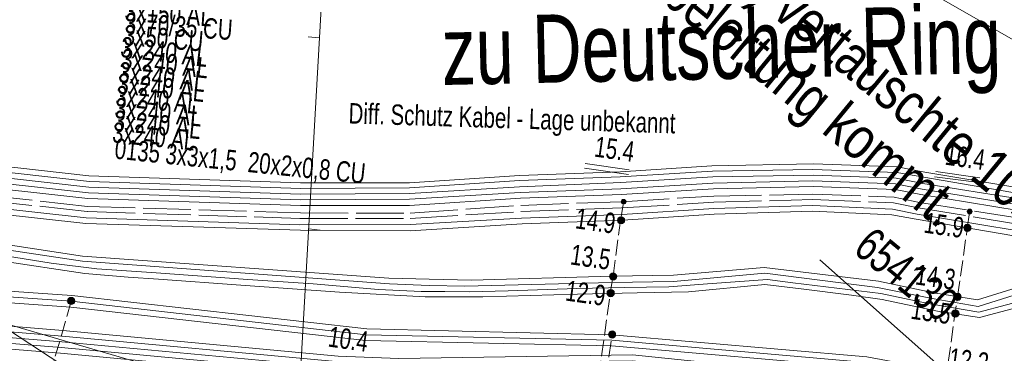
# Model space of a CAD drawing. Header units: metres. Extents: x -740 to 758, y -633 to 854.
# Tile 209 of 256: x -437 to -411, y 288 to 296. Entities that reach past the tile are written whole.
import ezdxf

# ---------------------------------------------------------------- set-up
doc = ezdxf.new("R2010")
doc.units = ezdxf.units.M
doc.header["$MEASUREMENT"] = 0
doc.linetypes.add('1248_208', pattern=[1.456, 1.248, -0.208])
doc.linetypes.add('416_125', pattern=[0.5408, 0.416, -0.1248])
for name, color, linetype in [('Gis.LOVION', 7, 'Continuous'), ('Grundkarte.LOVION', 7, 'Continuous'), ('Strom.LOVION', 7, 'Continuous'), ('StromBemass.LOVION', 7, 'Continuous'), ('Telko.LOVION', 7, 'Continuous')]:
    doc.layers.add(name, color=color, linetype=linetype)
doc.styles.add('ERSTELLTER_STIL_1', font='arial.ttf')

msp = doc.modelspace()

# ---------------------------------------------------------------- hatches: boundary and pattern name
at = {"layer": 'StromBemass.LOVION', "linetype": 'Continuous', "lineweight": 13}
for points in [[(-421.263, 291.575), (-421.258, 291.581), (-421.254, 291.588), (-421.252, 291.595), (-421.25, 291.603), (-421.249, 291.61), (-421.249, 291.618), (-421.25, 291.626), (-421.252, 291.633), (-421.255, 291.64), (-421.258, 291.647), (-421.263, 291.653), (-421.268, 291.659), (-421.274, 291.663), (-421.28, 291.668), (-421.287, 291.671), (-421.295, 291.673), (-421.302, 291.675), (-421.31, 291.675), (-421.318, 291.675), (-421.325, 291.673), (-421.332, 291.671), (-421.339, 291.667), (-421.346, 291.663), (-421.352, 291.658), (-421.357, 291.653), (-421.361, 291.647), (-421.365, 291.64), (-421.368, 291.633), (-421.37, 291.625), (-421.371, 291.618), (-421.371, 291.61), (-421.37, 291.602), (-421.368, 291.595), (-421.365, 291.588), (-421.361, 291.581), (-421.357, 291.575), (-421.351, 291.569), (-421.345, 291.564), (-421.339, 291.56), (-421.332, 291.557), (-421.325, 291.555), (-421.317, 291.553), (-421.309, 291.553), (-421.302, 291.553), (-421.294, 291.555), (-421.287, 291.557), (-421.28, 291.561), (-421.274, 291.565), (-421.268, 291.57)], [(-421.303, 291.068), (-421.296, 291.077), (-421.29, 291.087), (-421.286, 291.098), (-421.283, 291.11), (-421.281, 291.122), (-421.281, 291.133), (-421.283, 291.145), (-421.286, 291.157), (-421.29, 291.167), (-421.296, 291.178), (-421.303, 291.187), (-421.311, 291.196), (-421.32, 291.203), (-421.33, 291.21), (-421.341, 291.215), (-421.352, 291.218), (-421.364, 291.22), (-421.376, 291.221), (-421.387, 291.22), (-421.399, 291.218), (-421.41, 291.214), (-421.421, 291.209), (-421.431, 291.203), (-421.44, 291.195), (-421.448, 291.187), (-421.455, 291.177), (-421.46, 291.167), (-421.465, 291.156), (-421.467, 291.144), (-421.469, 291.133), (-421.469, 291.121), (-421.467, 291.109), (-421.464, 291.098), (-421.46, 291.087), (-421.454, 291.077), (-421.447, 291.067), (-421.439, 291.059), (-421.43, 291.051), (-421.42, 291.045), (-421.409, 291.04), (-421.398, 291.036), (-421.387, 291.034), (-421.375, 291.033), (-421.363, 291.034), (-421.352, 291.036), (-421.34, 291.04), (-421.33, 291.045), (-421.32, 291.051), (-421.311, 291.059)], [(-412.209, 291.316), (-412.204, 291.323), (-412.201, 291.33), (-412.198, 291.337), (-412.196, 291.345), (-412.195, 291.353), (-412.195, 291.361), (-412.196, 291.369), (-412.198, 291.377), (-412.201, 291.384), (-412.205, 291.391), (-412.209, 291.398), (-412.215, 291.403), (-412.221, 291.409), (-412.228, 291.413), (-412.235, 291.416), (-412.243, 291.419), (-412.251, 291.42), (-412.259, 291.421), (-412.267, 291.42), (-412.275, 291.419), (-412.282, 291.416), (-412.29, 291.413), (-412.296, 291.408), (-412.303, 291.403), (-412.308, 291.397), (-412.313, 291.391), (-412.317, 291.384), (-412.319, 291.376), (-412.321, 291.368), (-412.322, 291.36), (-412.322, 291.352), (-412.321, 291.344), (-412.319, 291.337), (-412.316, 291.329), (-412.312, 291.322), (-412.308, 291.316), (-412.302, 291.31), (-412.296, 291.305), (-412.289, 291.3), (-412.282, 291.297), (-412.274, 291.295), (-412.266, 291.293), (-412.258, 291.293), (-412.25, 291.293), (-412.242, 291.295), (-412.235, 291.297), (-412.228, 291.301), (-412.221, 291.305), (-412.215, 291.31)], [(-421.335, 291.085), (-421.33, 291.091), (-421.326, 291.098), (-421.323, 291.105), (-421.321, 291.113), (-421.32, 291.121), (-421.32, 291.129), (-421.321, 291.137), (-421.323, 291.144), (-421.326, 291.152), (-421.33, 291.159), (-421.335, 291.165), (-421.34, 291.171), (-421.346, 291.176), (-421.353, 291.18), (-421.36, 291.183), (-421.368, 291.186), (-421.376, 291.187), (-421.384, 291.188), (-421.392, 291.187), (-421.399, 291.186), (-421.407, 291.183), (-421.414, 291.18), (-421.421, 291.176), (-421.427, 291.171), (-421.432, 291.165), (-421.437, 291.158), (-421.441, 291.151), (-421.444, 291.144), (-421.445, 291.136), (-421.446, 291.128), (-421.446, 291.12), (-421.445, 291.113), (-421.443, 291.105), (-421.44, 291.098), (-421.437, 291.091), (-421.432, 291.084), (-421.427, 291.078), (-421.42, 291.073), (-421.414, 291.069), (-421.406, 291.066), (-421.399, 291.063), (-421.391, 291.062), (-421.383, 291.061), (-421.375, 291.062), (-421.368, 291.064), (-421.36, 291.066), (-421.353, 291.069), (-421.346, 291.074), (-421.34, 291.079)], [(-412.247, 290.869), (-412.24, 290.879), (-412.234, 290.889), (-412.23, 290.9), (-412.227, 290.912), (-412.225, 290.923), (-412.225, 290.935), (-412.227, 290.947), (-412.23, 290.958), (-412.234, 290.969), (-412.24, 290.979), (-412.247, 290.989), (-412.255, 290.998), (-412.264, 291.005), (-412.274, 291.011), (-412.285, 291.016), (-412.296, 291.02), (-412.308, 291.022), (-412.319, 291.023), (-412.331, 291.022), (-412.343, 291.02), (-412.354, 291.016), (-412.364, 291.011), (-412.374, 291.005), (-412.383, 290.997), (-412.391, 290.988), (-412.398, 290.979), (-412.404, 290.969), (-412.408, 290.958), (-412.411, 290.946), (-412.413, 290.934), (-412.413, 290.923), (-412.411, 290.911), (-412.408, 290.9), (-412.404, 290.889), (-412.398, 290.878), (-412.391, 290.869), (-412.383, 290.86), (-412.374, 290.853), (-412.364, 290.847), (-412.353, 290.842), (-412.342, 290.838), (-412.33, 290.836), (-412.319, 290.835), (-412.307, 290.836), (-412.295, 290.838), (-412.284, 290.842), (-412.274, 290.847), (-412.264, 290.853), (-412.255, 290.861)], [(-412.273, 290.884), (-412.269, 290.89), (-412.265, 290.897), (-412.262, 290.904), (-412.26, 290.912), (-412.259, 290.919), (-412.259, 290.927), (-412.26, 290.935), (-412.262, 290.942), (-412.265, 290.949), (-412.269, 290.956), (-412.273, 290.963), (-412.279, 290.968), (-412.285, 290.973), (-412.291, 290.977), (-412.298, 290.981), (-412.306, 290.983), (-412.313, 290.984), (-412.321, 290.985), (-412.329, 290.984), (-412.337, 290.983), (-412.344, 290.98), (-412.351, 290.977), (-412.357, 290.973), (-412.363, 290.968), (-412.369, 290.962), (-412.373, 290.956), (-412.377, 290.949), (-412.38, 290.942), (-412.382, 290.934), (-412.383, 290.927), (-412.383, 290.919), (-412.382, 290.911), (-412.38, 290.904), (-412.377, 290.896), (-412.373, 290.89), (-412.368, 290.883), (-412.363, 290.878), (-412.357, 290.873), (-412.351, 290.869), (-412.344, 290.865), (-412.336, 290.863), (-412.329, 290.862), (-412.321, 290.861), (-412.313, 290.862), (-412.305, 290.863), (-412.298, 290.866), (-412.291, 290.869), (-412.284, 290.873), (-412.279, 290.878)], [(-421.511, 289.599), (-421.504, 289.609), (-421.499, 289.619), (-421.495, 289.63), (-421.492, 289.641), (-421.49, 289.653), (-421.49, 289.664), (-421.492, 289.676), (-421.495, 289.687), (-421.499, 289.698), (-421.505, 289.709), (-421.512, 289.718), (-421.52, 289.727), (-421.529, 289.734), (-421.539, 289.74), (-421.549, 289.745), (-421.561, 289.749), (-421.572, 289.751), (-421.584, 289.752), (-421.595, 289.751), (-421.607, 289.749), (-421.618, 289.745), (-421.629, 289.74), (-421.639, 289.734), (-421.648, 289.726), (-421.656, 289.718), (-421.662, 289.708), (-421.668, 289.698), (-421.672, 289.687), (-421.675, 289.676), (-421.677, 289.664), (-421.677, 289.652), (-421.675, 289.641), (-421.672, 289.629), (-421.668, 289.618), (-421.662, 289.608), (-421.655, 289.599), (-421.647, 289.59), (-421.638, 289.583), (-421.628, 289.576), (-421.617, 289.571), (-421.606, 289.568), (-421.595, 289.566), (-421.583, 289.565), (-421.571, 289.566), (-421.56, 289.568), (-421.549, 289.572), (-421.538, 289.577), (-421.528, 289.583), (-421.519, 289.59)], [(-421.539, 289.629), (-421.534, 289.635), (-421.53, 289.642), (-421.527, 289.65), (-421.525, 289.658), (-421.524, 289.666), (-421.524, 289.674), (-421.525, 289.681), (-421.527, 289.689), (-421.53, 289.697), (-421.534, 289.704), (-421.539, 289.71), (-421.544, 289.716), (-421.551, 289.721), (-421.557, 289.725), (-421.565, 289.728), (-421.572, 289.731), (-421.58, 289.732), (-421.588, 289.733), (-421.596, 289.732), (-421.604, 289.731), (-421.611, 289.728), (-421.619, 289.725), (-421.625, 289.721), (-421.631, 289.716), (-421.637, 289.71), (-421.642, 289.703), (-421.645, 289.696), (-421.648, 289.689), (-421.65, 289.681), (-421.651, 289.673), (-421.651, 289.665), (-421.65, 289.657), (-421.648, 289.649), (-421.645, 289.642), (-421.641, 289.635), (-421.637, 289.629), (-421.631, 289.623), (-421.625, 289.618), (-421.618, 289.614), (-421.611, 289.61), (-421.603, 289.608), (-421.596, 289.606), (-421.588, 289.606), (-421.58, 289.606), (-421.572, 289.608), (-421.564, 289.61), (-421.557, 289.614), (-421.55, 289.618), (-421.544, 289.623)], [(-421.574, 289.166), (-421.567, 289.175), (-421.561, 289.186), (-421.557, 289.197), (-421.554, 289.208), (-421.553, 289.22), (-421.553, 289.232), (-421.554, 289.244), (-421.557, 289.256), (-421.562, 289.267), (-421.567, 289.277), (-421.574, 289.287), (-421.583, 289.295), (-421.592, 289.303), (-421.602, 289.309), (-421.613, 289.314), (-421.624, 289.318), (-421.636, 289.32), (-421.648, 289.321), (-421.66, 289.32), (-421.671, 289.318), (-421.683, 289.314), (-421.694, 289.309), (-421.704, 289.303), (-421.713, 289.295), (-421.721, 289.286), (-421.728, 289.277), (-421.734, 289.266), (-421.738, 289.255), (-421.741, 289.243), (-421.742, 289.232), (-421.742, 289.22), (-421.741, 289.208), (-421.738, 289.196), (-421.733, 289.185), (-421.728, 289.175), (-421.72, 289.165), (-421.712, 289.156), (-421.703, 289.149), (-421.693, 289.143), (-421.682, 289.137), (-421.671, 289.134), (-421.659, 289.132), (-421.647, 289.131), (-421.635, 289.132), (-421.624, 289.134), (-421.612, 289.138), (-421.601, 289.143), (-421.591, 289.149), (-421.582, 289.157)], [(-421.608, 289.183), (-421.604, 289.19), (-421.6, 289.196), (-421.597, 289.204), (-421.595, 289.211), (-421.594, 289.219), (-421.594, 289.227), (-421.595, 289.235), (-421.597, 289.242), (-421.6, 289.25), (-421.604, 289.257), (-421.608, 289.263), (-421.614, 289.269), (-421.62, 289.274), (-421.626, 289.278), (-421.634, 289.281), (-421.641, 289.283), (-421.649, 289.285), (-421.657, 289.285), (-421.664, 289.285), (-421.672, 289.283), (-421.68, 289.281), (-421.687, 289.278), (-421.693, 289.273), (-421.699, 289.268), (-421.705, 289.263), (-421.709, 289.256), (-421.713, 289.249), (-421.716, 289.242), (-421.718, 289.234), (-421.719, 289.227), (-421.719, 289.219), (-421.718, 289.211), (-421.716, 289.203), (-421.713, 289.196), (-421.709, 289.189), (-421.704, 289.183), (-421.699, 289.177), (-421.693, 289.172), (-421.686, 289.168), (-421.679, 289.165), (-421.672, 289.162), (-421.664, 289.161), (-421.656, 289.16), (-421.648, 289.161), (-421.641, 289.162), (-421.633, 289.165), (-421.626, 289.168), (-421.619, 289.172), (-421.613, 289.177)], [(-412.499, 289.066), (-412.492, 289.076), (-412.487, 289.086), (-412.482, 289.097), (-412.48, 289.108), (-412.478, 289.119), (-412.478, 289.131), (-412.48, 289.143), (-412.483, 289.154), (-412.487, 289.165), (-412.492, 289.175), (-412.499, 289.184), (-412.507, 289.193), (-412.516, 289.2), (-412.526, 289.206), (-412.537, 289.211), (-412.548, 289.215), (-412.559, 289.217), (-412.571, 289.217), (-412.582, 289.217), (-412.594, 289.214), (-412.605, 289.211), (-412.615, 289.206), (-412.625, 289.2), (-412.634, 289.192), (-412.642, 289.184), (-412.649, 289.174), (-412.654, 289.164), (-412.659, 289.153), (-412.662, 289.142), (-412.663, 289.13), (-412.663, 289.119), (-412.661, 289.107), (-412.658, 289.096), (-412.654, 289.085), (-412.649, 289.075), (-412.642, 289.066), (-412.634, 289.057), (-412.625, 289.05), (-412.615, 289.044), (-412.604, 289.039), (-412.593, 289.035), (-412.582, 289.033), (-412.57, 289.032), (-412.559, 289.033), (-412.547, 289.035), (-412.536, 289.039), (-412.526, 289.044), (-412.516, 289.05), (-412.507, 289.058)], [(-412.526, 289.093), (-412.521, 289.1), (-412.517, 289.107), (-412.514, 289.114), (-412.513, 289.122), (-412.512, 289.129), (-412.512, 289.137), (-412.513, 289.145), (-412.515, 289.153), (-412.517, 289.16), (-412.521, 289.167), (-412.526, 289.173), (-412.531, 289.179), (-412.537, 289.184), (-412.544, 289.188), (-412.551, 289.191), (-412.559, 289.194), (-412.566, 289.195), (-412.574, 289.196), (-412.582, 289.195), (-412.59, 289.194), (-412.597, 289.191), (-412.604, 289.188), (-412.611, 289.184), (-412.617, 289.179), (-412.622, 289.173), (-412.627, 289.166), (-412.631, 289.16), (-412.633, 289.152), (-412.635, 289.145), (-412.636, 289.137), (-412.636, 289.129), (-412.635, 289.121), (-412.633, 289.114), (-412.63, 289.106), (-412.627, 289.1), (-412.622, 289.093), (-412.617, 289.087), (-412.611, 289.082), (-412.604, 289.078), (-412.597, 289.075), (-412.589, 289.073), (-412.582, 289.071), (-412.574, 289.071), (-412.566, 289.071), (-412.558, 289.073), (-412.551, 289.075), (-412.544, 289.078), (-412.537, 289.083), (-412.531, 289.088)], [(-435.681, 288.959), (-435.674, 288.969), (-435.668, 288.979), (-435.664, 288.99), (-435.661, 289.002), (-435.66, 289.014), (-435.66, 289.025), (-435.661, 289.037), (-435.664, 289.049), (-435.669, 289.06), (-435.674, 289.07), (-435.681, 289.08), (-435.689, 289.088), (-435.699, 289.096), (-435.709, 289.102), (-435.719, 289.107), (-435.731, 289.111), (-435.742, 289.113), (-435.754, 289.114), (-435.766, 289.113), (-435.778, 289.111), (-435.789, 289.107), (-435.799, 289.102), (-435.809, 289.095), (-435.819, 289.088), (-435.827, 289.079), (-435.834, 289.07), (-435.839, 289.059), (-435.844, 289.048), (-435.846, 289.037), (-435.848, 289.025), (-435.848, 289.013), (-435.846, 289.001), (-435.843, 288.99), (-435.839, 288.979), (-435.833, 288.968), (-435.826, 288.959), (-435.818, 288.95), (-435.809, 288.943), (-435.799, 288.936), (-435.788, 288.931), (-435.777, 288.928), (-435.765, 288.926), (-435.753, 288.925), (-435.742, 288.926), (-435.73, 288.928), (-435.719, 288.932), (-435.708, 288.937), (-435.698, 288.943), (-435.689, 288.951)], [(-412.56, 288.631), (-412.553, 288.641), (-412.547, 288.651), (-412.542, 288.663), (-412.539, 288.674), (-412.538, 288.686), (-412.538, 288.698), (-412.54, 288.71), (-412.543, 288.722), (-412.547, 288.733), (-412.553, 288.743), (-412.56, 288.753), (-412.568, 288.762), (-412.578, 288.769), (-412.588, 288.776), (-412.599, 288.781), (-412.61, 288.784), (-412.622, 288.787), (-412.634, 288.787), (-412.646, 288.787), (-412.657, 288.784), (-412.669, 288.781), (-412.68, 288.775), (-412.69, 288.769), (-412.699, 288.761), (-412.707, 288.753), (-412.714, 288.743), (-412.72, 288.732), (-412.724, 288.721), (-412.727, 288.709), (-412.729, 288.698), (-412.729, 288.686), (-412.727, 288.674), (-412.724, 288.662), (-412.72, 288.651), (-412.714, 288.64), (-412.707, 288.631), (-412.699, 288.622), (-412.689, 288.614), (-412.679, 288.608), (-412.668, 288.603), (-412.657, 288.599), (-412.645, 288.597), (-412.633, 288.596), (-412.621, 288.597), (-412.609, 288.599), (-412.598, 288.603), (-412.587, 288.608), (-412.577, 288.615), (-412.568, 288.622)], [(-412.579, 288.644), (-412.574, 288.65), (-412.57, 288.657), (-412.567, 288.664), (-412.566, 288.672), (-412.565, 288.679), (-412.565, 288.687), (-412.566, 288.695), (-412.568, 288.702), (-412.57, 288.709), (-412.574, 288.716), (-412.579, 288.722), (-412.584, 288.728), (-412.59, 288.733), (-412.597, 288.737), (-412.604, 288.74), (-412.611, 288.743), (-412.619, 288.744), (-412.626, 288.745), (-412.634, 288.744), (-412.642, 288.743), (-412.649, 288.74), (-412.656, 288.737), (-412.663, 288.733), (-412.669, 288.728), (-412.674, 288.722), (-412.679, 288.716), (-412.682, 288.709), (-412.685, 288.702), (-412.687, 288.694), (-412.688, 288.687), (-412.688, 288.679), (-412.687, 288.671), (-412.685, 288.664), (-412.682, 288.656), (-412.678, 288.65), (-412.674, 288.643), (-412.668, 288.638), (-412.662, 288.633), (-412.656, 288.629), (-412.649, 288.625), (-412.641, 288.623), (-412.634, 288.622), (-412.626, 288.621), (-412.618, 288.622), (-412.611, 288.623), (-412.603, 288.626), (-412.596, 288.629), (-412.59, 288.633), (-412.584, 288.638)], [(-421.538, 288.084), (-421.531, 288.093), (-421.526, 288.104), (-421.521, 288.115), (-421.519, 288.126), (-421.517, 288.138), (-421.517, 288.149), (-421.519, 288.161), (-421.522, 288.172), (-421.526, 288.183), (-421.532, 288.194), (-421.539, 288.203), (-421.547, 288.212), (-421.556, 288.219), (-421.566, 288.225), (-421.576, 288.23), (-421.587, 288.234), (-421.599, 288.236), (-421.611, 288.237), (-421.622, 288.236), (-421.634, 288.234), (-421.645, 288.23), (-421.656, 288.225), (-421.666, 288.219), (-421.675, 288.211), (-421.683, 288.203), (-421.69, 288.193), (-421.695, 288.183), (-421.699, 288.172), (-421.702, 288.16), (-421.704, 288.149), (-421.704, 288.137), (-421.702, 288.125), (-421.699, 288.114), (-421.695, 288.103), (-421.689, 288.093), (-421.682, 288.083), (-421.674, 288.075), (-421.665, 288.067), (-421.655, 288.061), (-421.645, 288.056), (-421.633, 288.053), (-421.622, 288.05), (-421.61, 288.05), (-421.598, 288.05), (-421.587, 288.053), (-421.576, 288.056), (-421.565, 288.061), (-421.555, 288.068), (-421.546, 288.075)], [(-421.562, 288.096), (-421.557, 288.103), (-421.553, 288.11), (-421.55, 288.117), (-421.548, 288.125), (-421.547, 288.133), (-421.547, 288.141), (-421.548, 288.149), (-421.55, 288.157), (-421.553, 288.164), (-421.557, 288.171), (-421.562, 288.178), (-421.567, 288.183), (-421.574, 288.189), (-421.58, 288.193), (-421.588, 288.196), (-421.595, 288.199), (-421.603, 288.2), (-421.611, 288.201), (-421.619, 288.2), (-421.627, 288.199), (-421.635, 288.196), (-421.642, 288.193), (-421.649, 288.188), (-421.655, 288.183), (-421.66, 288.177), (-421.665, 288.171), (-421.669, 288.164), (-421.672, 288.156), (-421.674, 288.148), (-421.675, 288.141), (-421.675, 288.132), (-421.674, 288.125), (-421.672, 288.117), (-421.669, 288.109), (-421.665, 288.102), (-421.66, 288.096), (-421.655, 288.09), (-421.648, 288.085), (-421.642, 288.081), (-421.634, 288.077), (-421.627, 288.075), (-421.619, 288.073), (-421.611, 288.073), (-421.603, 288.073), (-421.595, 288.075), (-421.587, 288.077), (-421.58, 288.081), (-421.573, 288.085), (-421.567, 288.09)]]:
    msp.add_hatch(color=7, dxfattribs=at).paths.add_polyline_path(points)

# ---------------------------------------------------------------- linework, layer by layer
at = {"layer": 'Grundkarte.LOVION', "color": 253, "linetype": 'Continuous', "lineweight": 18}
msp.add_lwpolyline([(-479.126, 293.857), (-485.198, 294.594), (-485.021, 295.202), (-486.435, 296.364), (-487.376, 298.43), (-489.02, 302.851), (-484.419, 302.946), (-485.96, 314.174), (-495.979, 325.963), (-502.587, 339.74), (-479.244, 332.239), (-456.189, 322.553), (-434.837, 310.335), (-433.665, 309.534), (-431.488, 308.121), (-430.386, 307.431), (-428.722, 306.441), (-428.697, 305.881), (-430.181, 279.639), (-439.04, 281.373), (-446.704, 283.58), (-456.218, 286.876), (-465.621, 290.242), (-473.269, 292.598)], close=True, dxfattribs=at)
at = {"layer": 'Grundkarte.LOVION', "color": 8, "linetype": 'Continuous', "lineweight": 18}
for points in [[(-369.507, 271.827), (-369.023, 276.544), (-366.364, 275.652), (-369.023, 276.544), (-377.75, 279.356), (-397.395, 288.016), (-428.697, 305.881), (-430.181, 279.639), (-439.04, 281.373), (-446.704, 283.58), (-456.218, 286.876), (-465.621, 290.242), (-473.269, 292.598), (-479.126, 293.857), (-485.198, 294.594), (-485.021, 295.202), (-486.435, 296.364), (-487.376, 298.43), (-489.02, 302.851), (-484.419, 302.946), (-485.96, 314.174), (-434.837, 310.335), (-425.484, 309.595), (-394.652, 302.885)], [(-399.407, 235.446), (-398.398, 253.84), (-399.618, 253.928), (-399.487, 256.512), (-422.992, 272.923), (-430.569, 273.335), (-430.433, 275.269), (-430.181, 279.639), (-428.697, 305.881), (-397.395, 288.016), (-377.75, 279.356), (-369.023, 276.544), (-369.507, 271.827)], [(-428.697, 305.881), (-430.181, 279.639), (-430.433, 275.269), (-425.865, 272.376)], [(-428.697, 305.881), (-430.181, 279.639)], [(-429.556, 295.926), (-429.258, 295.896)], [(-429.556, 295.926), (-429.258, 295.896)], [(-429.24, 290.873), (-429.538, 290.903)], [(-429.24, 290.873), (-429.538, 290.903)]]:
    msp.add_lwpolyline(points, dxfattribs=at)
at = {"layer": 'Grundkarte.LOVION', "color": 253, "linetype": 'Continuous', "lineweight": 18}
msp.add_lwpolyline([(-399.407, 235.446), (-398.398, 253.84), (-399.618, 253.928), (-399.487, 256.512), (-422.992, 272.923), (-430.569, 273.335), (-430.433, 275.269), (-430.181, 279.639), (-428.697, 305.881), (-397.395, 288.016), (-377.75, 279.356), (-369.023, 276.544), (-366.364, 275.652), (-369.023, 276.544), (-377.75, 279.356), (-397.395, 288.016), (-428.697, 305.881), (-428.722, 306.441), (-430.386, 307.431), (-431.488, 308.121), (-433.665, 309.534), (-434.837, 310.335), (-425.484, 309.595), (-394.652, 302.885)], dxfattribs=at)
at = {"layer": 'Strom.LOVION', "color": 1, "linetype": 'Continuous', "lineweight": 18}
for points in [[(-487.313, 307.155), (-478.592, 301.845), (-477.609, 301.011), (-477.291, 300.776), (-476.121, 300.003), (-474.356, 298.876), (-472.335, 297.699), (-471.118, 297.049), (-470.004, 296.537), (-469.278, 296.21), (-457.823, 292.261), (-453.587, 290.798), (-447.836, 289.868), (-444.779, 289.132), (-443.392, 288.854), (-435.973, 288.249), (-428.77, 287.579), (-427.182, 287.513), (-421.073, 287.608), (-414.893, 286.971), (-409.882, 285.894), (-407.988, 285.577)], [(-442.411, 291.817), (-435.374, 291.042), (-429.756, 290.867), (-426.888, 290.852), (-423.965, 291.034), (-421.329, 291.129), (-418.936, 291.289), (-416.372, 291.363), (-414.294, 291.27), (-413.662, 291.155), (-411.108, 290.725), (-409.911, 290.576), (-408.406, 289.851), (-406.345, 289.476), (-404.921, 289.113), (-402.753, 288.409)], [(-442.396, 291.966), (-435.359, 291.191), (-429.771, 291.013), (-426.889, 291.014), (-423.979, 291.181), (-421.343, 291.276), (-418.95, 291.436), (-416.357, 291.512), (-414.279, 291.42), (-413.631, 291.291), (-411.093, 290.874), (-409.896, 290.725), (-408.407, 290.309), (-406.255, 289.914), (-402.769, 289.176)], [(-442.369, 291.245), (-435.454, 290.192), (-427.447, 289.615), (-426.395, 289.585), (-425.284, 289.56), (-421.615, 289.668), (-420.006, 289.692), (-417.632, 289.895), (-414.642, 289.537), (-413.193, 289.235), (-412.052, 289.051), (-408.438, 290.173), (-406.662, 289.844)], [(-442.384, 291.095), (-435.456, 290.058), (-427.433, 289.469), (-426.394, 289.422), (-425.461, 289.41), (-421.614, 289.505), (-420.005, 289.53), (-417.618, 289.748), (-414.67, 289.372), (-413.238, 289.083), (-412.035, 288.876), (-408.437, 290.011), (-406.33, 289.625), (-403.387, 288.849), (-402.99, 288.711)], [(-443.176, 289.673), (-435.737, 289.159), (-428.026, 288.287), (-421.612, 288.131), (-414.95, 287.556), (-413.174, 287.227), (-411.91, 286.996), (-410.629, 286.589), (-409.316, 286.156), (-405.504, 285.554)], [(-443.191, 289.524), (-435.752, 289.01), (-428.041, 288.138), (-421.614, 287.998), (-414.965, 287.407), (-413.203, 287.062), (-412, 286.854), (-411.01, 286.552), (-409.347, 286.02), (-403.778, 285.131)], [(-443.222, 289.388), (-435.767, 288.861), (-428.056, 287.989), (-421.629, 287.849), (-414.996, 287.271), (-413.218, 286.913), (-411.97, 286.695), (-410.919, 286.827), (-409.272, 286.308), (-406.48, 285.872)], [(-414.892, 286.808), (-421.088, 287.458), (-427.139, 287.369), (-428.83, 287.44), (-435.988, 288.1), (-443.423, 288.718)], [(-443.466, 288.403), (-436.018, 287.802), (-428.815, 287.131), (-427.169, 287.071), (-421.118, 287.16), (-414.954, 286.536), (-413.156, 286.135), (-412.69, 286.048)], [(-443.422, 288.556), (-436.003, 287.951), (-428.875, 287.288), (-427.183, 287.217), (-421.103, 287.309), (-414.939, 286.685), (-412.824, 286.212), (-410.922, 285.807)], [(-421.117, 286.997), (-427.287, 286.926), (-428.784, 286.972), (-436.033, 287.652), (-443.481, 288.254)]]:
    msp.add_lwpolyline(points, dxfattribs=at)
at = {"layer": 'Strom.LOVION', "color": 94, "linetype": 'Continuous', "lineweight": 18}
for points in [[(-442.267, 293.072), (-435.29, 292.291), (-429.76, 292.108), (-426.907, 292.106), (-424.03, 292.299), (-421.394, 292.394), (-419, 292.554), (-416.346, 292.607), (-414.151, 292.526), (-413.428, 292.389), (-410.919, 291.97)], [(-442.297, 292.774), (-435.29, 291.996), (-429.76, 291.812), (-426.895, 291.827), (-424.03, 292.003), (-421.381, 292.114), (-418.972, 292.261), (-416.346, 292.311), (-414.18, 292.227), (-413.487, 292.088), (-410.965, 291.685)], [(-442.282, 292.923), (-435.275, 292.145), (-429.745, 291.962), (-426.909, 291.973), (-424.031, 292.166), (-421.395, 292.261), (-418.986, 292.408), (-416.361, 292.457), (-414.165, 292.376), (-413.459, 292.253), (-410.934, 291.821)], [(-442.312, 292.624), (-435.305, 291.847), (-429.746, 291.666), (-426.91, 291.677), (-424.016, 291.857), (-421.38, 291.952), (-418.971, 292.099), (-416.361, 292.162), (-414.195, 292.078), (-413.502, 291.939), (-410.98, 291.535)], [(-442.327, 292.475), (-435.32, 291.697), (-429.761, 291.517), (-426.909, 291.515), (-424.002, 291.71), (-421.366, 291.806), (-418.956, 291.952), (-416.347, 292.015), (-414.21, 291.929), (-413.533, 291.803), (-410.995, 291.386)]]:
    msp.add_lwpolyline(points, dxfattribs=at)
at = {"layer": 'Strom.LOVION', "color": 1, "linetype": '1248_208', "lineweight": 18}
for points in [[(-442.352, 292.281), (-435.329, 291.489), (-429.757, 291.325), (-426.888, 291.31), (-423.998, 291.519), (-421.362, 291.614), (-418.952, 291.761), (-416.356, 291.808), (-414.236, 291.734), (-413.572, 291.592), (-411.02, 291.191)], [(-442.367, 292.131), (-435.331, 291.356), (-429.772, 291.176), (-426.89, 291.177), (-423.997, 291.356), (-421.361, 291.451), (-418.951, 291.598), (-416.358, 291.674), (-414.251, 291.585), (-413.603, 291.456), (-411.064, 291.039)]]:
    msp.add_lwpolyline(points, dxfattribs=at)
at = {"layer": 'Strom.LOVION', "color": 5, "linetype": 'Continuous', "lineweight": 18}
for points in [[(-438.184, 290.309), (-436.278, 290.008), (-435.081, 289.859), (-433.653, 289.762), (-431.138, 289.579), (-429.427, 289.466), (-427.714, 289.323), (-426.6, 289.269), (-425.98, 289.271), (-425.343, 289.259), (-424.326, 289.285), (-422.529, 289.342), (-421.291, 289.375), (-420.124, 289.385), (-419.113, 289.469), (-417.542, 289.578), (-416.884, 289.495), (-414.581, 289.218), (-413.343, 288.955), (-412.021, 288.729), (-408.405, 289.689)], [(-437.6, 290.071), (-435.395, 289.739), (-434.262, 289.643), (-433.474, 289.587), (-431.315, 289.429), (-428.741, 289.252), (-426.498, 289.131), (-424.991, 289.131), (-422.514, 289.196), (-420.951, 289.23), (-419.609, 289.258), (-417.618, 289.453), (-416.662, 289.339), (-415.345, 289.173), (-414.55, 289.058), (-413.102, 288.756), (-412.006, 288.583), (-408.391, 289.542)]]:
    msp.add_lwpolyline(points, dxfattribs=at)
at = {"layer": 'StromBemass.LOVION', "color": 7, "linetype": 'Continuous', "lineweight": 13}
for points in [[(-422.334, 292.494), (-421.18, 292.326)], [(-422.317, 292.614), (-421.162, 292.446)], [(-413.179, 292.266), (-412.012, 292.114)], [(-413.148, 292.402), (-411.994, 292.234)]]:
    msp.add_lwpolyline(points, dxfattribs=at)
at = {"layer": 'StromBemass.LOVION', "color": 7, "linetype": '416_125', "lineweight": 13}
for points in [[(-423.474, 276.334), (-421.667, 289.146), (-421.66, 289.22), (-421.585, 289.671), (-421.388, 291.124), (-421.303, 291.62)], [(-414.559, 275.092), (-412.577, 289.133), (-412.331, 290.842), (-412.323, 290.916), (-412.262, 291.351)], [(-435.752, 289.01), (-438.485, 279.625), (-438.498, 279.609)], [(-423.279, 276.308), (-421.612, 288.131)]]:
    msp.add_lwpolyline(points, dxfattribs=at)
at = {"layer": 'StromBemass.LOVION', "color": 7, "linetype": 'Continuous', "lineweight": 13}
for centre, radius in [((-421.31, 291.614), 0.0611), ((-421.375, 291.127), 0.0939), ((-412.259, 291.357), 0.064), ((-421.383, 291.125), 0.0632), ((-412.319, 290.929), 0.0938), ((-412.321, 290.923), 0.0618), ((-421.583, 289.658), 0.0933), ((-421.588, 289.669), 0.0636), ((-421.647, 289.226), 0.095), ((-421.656, 289.223), 0.0625), ((-412.571, 289.125), 0.0926), ((-412.574, 289.133), 0.0625), ((-435.754, 289.019), 0.0944), ((-412.633, 288.692), 0.0956), ((-412.626, 288.683), 0.0617), ((-421.61, 288.143), 0.0935), ((-421.611, 288.137), 0.0639)]:
    msp.add_circle(centre, radius, dxfattribs=at)
at = {"layer": 'Telko.LOVION', "color": 1, "linetype": 'Continuous', "lineweight": 18}
for points in [[(-382.824, 271.087), (-382.992, 271.602), (-388.154, 277.999), (-388.385, 278.242), (-401.779, 279.504), (-422.531, 281.805), (-428.172, 282.214), (-454.479, 299.474), (-469.137, 309.124), (-476.62, 313.713), (-492.841, 315.171), (-499.115, 322.213), (-504.66, 328.143), (-509.806, 332.561), (-515.63, 336.809), (-522.715, 340.801), (-530.993, 344.751), (-538.07, 347.605), (-547.838, 350.626), (-555.35, 352.492), (-563.942, 353.765), (-570.752, 354.489)], [(-580.234, 342.951), (-571.726, 342.231), (-560.771, 340.524), (-554.196, 338.728), (-553.683, 338.764), (-543.559, 335.586), (-537.041, 333.002), (-523.715, 326.546), (-517.379, 322.496), (-512.165, 317.996), (-507.471, 313.061), (-503.796, 309.933), (-492.887, 308.694), (-476.388, 314.519), (-459.238, 294.797), (-429.679, 286.146), (-427.469, 286.672), (-388.006, 278.442), (-382.34, 271.577), (-382.216, 271.072)]]:
    msp.add_lwpolyline(points, dxfattribs=at)
at = {"layer": 'Telko.LOVION', "color": 49, "linetype": 'Continuous', "lineweight": 18}
msp.add_lwpolyline([(-416.174, 290.096), (-412.986, 287.26), (-413.516, 284.223)], dxfattribs=at)

# ---------------------------------------------------------------- texts
at = {"layer": 'Gis.LOVION', "color": 44, "linetype": 'Continuous', "lineweight": 18, "char_height": 1.77844, "attachment_point": 7, "rotation": 1.2427, "style": 'ERSTELLTER_STIL_1'}
for insert in [(-426.037, 294.127), (-426.032, 294.131)]:
    msp.add_mtext('{\\A1;\\W0.71562x;zu Deutscher Ring}', dxfattribs=dict(at, insert=insert))
at = {"layer": 'Strom.LOVION', "color": 1, "linetype": 'Continuous', "lineweight": 18, "attachment_point": 7, "style": 'ERSTELLTER_STIL_1'}
for s, insert, char_height, rotation in [('{\\A1;\\W0.79998x;Mehrere (?) vertauschte 10kV-Kabel.}', (-422.891, 300.522), 1.09834, 320.5841), ('{\\A1;\\W0.79998x;Evtl. Kabelortung kommt.}', (-423.86, 299.335), 1.09834, 320.5841), ('{\\A1;\\W0.72505x;3x150 AL}', (-434.367, 296.334), 0.53354, 356.2439), ('{\\A1;\\W0.72505x;3x240 AL}', (-434.486, 295.394), 0.53355, 353.2431), ('{\\A1;\\W0.72504x;3x240 AL}', (-434.469, 295.085), 0.53355, 353.5281), ('{\\A1;\\W0.72505x;3x240 AL}', (-434.54, 294.738), 0.53355, 353.2435), ('{\\A1;\\W0.72505x;3x240 AL}', (-434.564, 294.439), 0.53354, 354.2435), ('{\\A1;\\W0.68548x;3x240 AL }', (-434.609, 294.113), 0.53355, 354.2431), ('{\\A1;\\W0.72505x;3x240 AL}', (-434.634, 293.797), 0.53355, 354.2431), ('{\\A1;\\W0.71638x;Diff. Schutz Kabel - Lage unbekannt}', (-428.511, 293.5), 0.53355, 358.2441), ('{\\A1;\\W0.72504x;3x240 AL}', (-434.661, 293.469), 0.53355, 354.2435), ('{\\A1;\\W0.68548x;3x240 AL }', (-434.693, 293.159), 0.53355, 354.2431)]:
    msp.add_mtext(s, dxfattribs=dict(at, insert=insert, char_height=char_height, rotation=rotation))
at = {"layer": 'Strom.LOVION', "color": 5, "linetype": 'Continuous', "lineweight": 18, "char_height": 0.53354, "attachment_point": 7, "style": 'ERSTELLTER_STIL_1'}
for s, insert, rotation in [('{\\A1;\\W0.71558x;3x70/35 CU}', (-434.363, 296.016), 356.2435), ('{\\A1;\\W0.71558x;3x50 CU}', (-434.392, 295.704), 355.2435)]:
    msp.add_mtext(s, dxfattribs=dict(at, insert=insert, rotation=rotation))
at = {"layer": 'Strom.LOVION', "color": 94, "linetype": 'Continuous', "lineweight": 18, "insert": (-434.646, 292.644), "char_height": 0.53355, "attachment_point": 7, "rotation": 354.2431, "style": 'ERSTELLTER_STIL_1'}
msp.add_mtext('{\\A1;\\W0.71558x;0135 3x3x1,5  20x2x0,8 CU}', dxfattribs=at)
at = {"layer": 'StromBemass.LOVION', "color": 7, "linetype": 'Continuous', "lineweight": 13, "attachment_point": 7, "style": 'ERSTELLTER_STIL_1'}
for s, insert, char_height, rotation in [('{\\A1;\\W0.71558x;15.4}', (-422.097, 292.79), 0.53354, 351.9603), ('{\\A1;\\W0.71558x;16.4}', (-412.928, 292.578), 0.53355, 351.951), ('{\\A1;\\W0.71559x;14.9}', (-422.594, 290.914), 0.53354, 351.9596), ('{\\A1;\\W0.71558x;15.9}', (-413.48, 290.801), 0.53355, 351.951), ('{\\A1;\\W0.71558x;13.5}', (-422.724, 289.97), 0.53354, 351.9596), ('{\\A1;\\W0.71557x;14.3}', (-413.702, 289.448), 0.53355, 351.9511), ('{\\A1;\\W0.71558x;12.9}', (-422.853, 289.027), 0.53355, 351.9596), ('{\\A1;\\W0.71558x;13.5}', (-413.822, 288.55), 0.53355, 351.951), ('{\\A1;\\W0.71558x;10.4}', (-429.059, 287.824), 0.53355, 351.9385), ('{\\A1;\\W0.71558x;12.2}', (-412.832, 287.269), 0.53355, 351.9682)]:
    msp.add_mtext(s, dxfattribs=dict(at, insert=insert, char_height=char_height, rotation=rotation))
at = {"layer": 'Telko.LOVION', "color": 220, "linetype": 'Continuous', "lineweight": 18, "insert": (-415.346, 290.305), "char_height": 0.88922, "attachment_point": 7, "rotation": 320.5841, "style": 'ERSTELLTER_STIL_1'}
msp.add_mtext('{\\A1;\\W0.71562x;654130}', dxfattribs=at)

doc.saveas('drawing.dxf')
